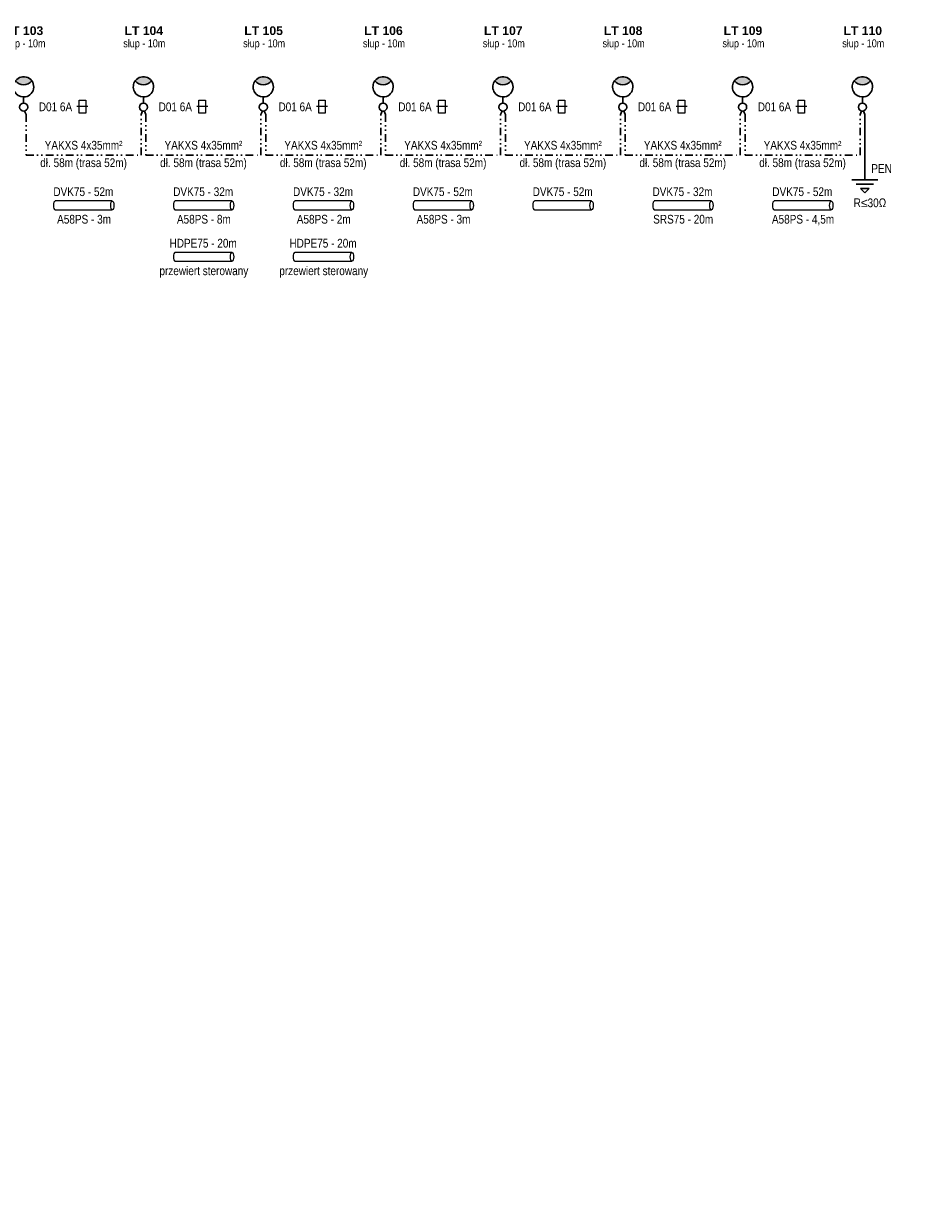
# Model space of a CAD drawing. Header units: metres. Extents: x 0 to 6498863, y 0 to 5963305.
# Tile 84 of 84: x 6498660 to 6498863, y 5962941 to 5963212. Entities that reach past the tile are written whole.
import ezdxf
from ezdxf import colors
from ezdxf.entities.mleader import LeaderData, LeaderLine
from ezdxf.enums import TextEntityAlignment as Align
from ezdxf.math import Vec2, Vec3

# ---------------------------------------------------------------- set-up
doc = ezdxf.new("R2010")
doc.units = ezdxf.units.M
doc.header["$MEASUREMENT"] = 0
doc.linetypes.add('DIVIDE', pattern=[1.25, 0.5, -0.25, 0, -0.25, 0, -0.25])
doc.layers.get('0').update_dxf_attribs({"color": 8, "linetype": 'CONTINUOUS', "lineweight": 13})
for name, color, linetype, lineweight in [('E_proj_opisy', 7, 'CONTINUOUS', 9), ('E_proj_ośw_latarnia 8650_obw. 100', 1, 'CONTINUOUS', 30), ('E_proj_urządzenia_obw. 100', 104, 'CONTINUOUS', 25)]:
    doc.layers.add(name, color=color, linetype=linetype, lineweight=lineweight)
doc.styles.add('Andy', font='arial.ttf', dxfattribs={"height": 2})
doc.styles.add('Andy 14', font='arial.ttf', dxfattribs={"height": 2.8})
doc.styles.add('Narrow', font='ARIALN.TTF', dxfattribs={"height": 2})

# ---------------------------------------------------------------- blocks, each defined once
blk = doc.blocks.new('oprawa drogi')
at = {"linetype": 'Continuous'}
blk.add_hatch(color=256, dxfattribs=at).paths.add_polyline_path([(1.86, 6.03, -0.499961), (-1.86, 6.03, -0.500018)])
for points in [[(0, 0.93, -1), (0, -0.93, -1), (0, 0.93), (0, 2.32, -1.618034), (1.86, 6.03, -0.618034), (0, 2.32)], [(-1.86, 6.03, 0.499961), (1.86, 6.03)]]:
    blk.add_lwpolyline(points, format="xyb", dxfattribs=at)
blk = doc.blocks.new('osłona rurowa')
at = {"linetype": 'Continuous', "lineweight": 13, "ltscale": 5}
for points in [[(-6.58, 1), (6.52, 1)], [(6.52, -1.01), (-6.58, -1.01)]]:
    blk.add_lwpolyline(points, dxfattribs=at)
at = {"linetype": 'Continuous', "lineweight": 13, "ltscale": 5, "extrusion": (0, 0, -1)}
blk.add_ellipse((-6.58, -0.01), major_axis=(0, -1), ratio=0.370043, dxfattribs=at)
blk.add_ellipse((6.52, -0.01), major_axis=(0, -1), ratio=0.370043, start_param=3.141593, end_param=6.283185, dxfattribs=at)
at = {"layer": 'E_proj_opisy', "style": 'Andy'}
for tag, p in [('OSŁONA', (-0.03, 3.13)), ('DŁUGOŚĆ', (-0.05, -1.43))]:
    blk.add_attdef(tag, text='', height=2, dxfattribs=at).set_placement(p, align=Align.MIDDLE_CENTER)

msp = doc.modelspace()

# ---------------------------------------------------------------- linework, layer by layer
at = {"layer": 'E_proj_urządzenia_obw. 100', "linetype": 'DIVIDE', "lineweight": 30, "ltscale": 3.5}
for p, q in [((6498686.8, 5963192.21), (6498686.49, 5963191.45)), ((6498714.27, 5963192.21), (6498713.95, 5963191.45)), ((6498741.73, 5963192.21), (6498741.42, 5963191.45)), ((6498769.2, 5963192.21), (6498768.88, 5963191.45)), ((6498796.66, 5963192.21), (6498796.35, 5963191.45)), ((6498824.13, 5963192.21), (6498823.81, 5963191.45)), ((6498851.59, 5963192.21), (6498851.28, 5963191.45))]:
    msp.add_line(p, q, dxfattribs=at)

# ---------------------------------------------------------------- block references
at = {"layer": 'E_proj_ośw_latarnia 8650_obw. 100', "xscale": -1}
for p in [(6498659.55, 5963193.12), (6498687.01, 5963193.12), (6498714.48, 5963193.12), (6498741.94, 5963193.12), (6498769.41, 5963193.12), (6498796.87, 5963193.12), (6498824.34, 5963193.12), (6498851.8, 5963193.12)]:
    msp.add_blockref('oprawa drogi', p, dxfattribs=at)

# ---------------------------------------------------------------- next in the draw order: leaders
at = {"layer": 'E_proj_ośw_latarnia 8650_obw. 100', "lineweight": 20}
ml = msp.add_multileader_mtext('Standard', dxfattribs=at)
ml.set_content('\\A1;{\\fArial|b1|i0|c238|p34;\\H0.35x; \\H2.85714x;LT 103}\\P{\\fArial Narrow|b0|i0|c0|p34;\\H0.9x;słup - \\fArial Narrow|b0|i0|c238|p34;10\\fArial Narrow|b0|i0|c0|p34;m}', color=256, style='Andy 14')
ml.set_leader_properties()
ml.build(insert=Vec2(0, 0))
ml.multileader.update_dxf_attribs({"has_text_frame": 1, "text_right_attachment_type": 6, "dogleg_length": 0.36, "arrow_head_size": 0.18})
ctx = ml.context
ctx.base_point, ctx.char_height, ctx.arrow_head_size, ctx.landing_gap_size, ctx.plane_origin = Vec3(6498654.13, 5963210.38), 2, 0.18, 0.8, Vec3(6498564.15, 5963432.42)
ctx.right_attachment = 6
notes = []
notes.append((ctx, [(0, (0, 0, 0), (0, 0), (1, 0), 1, [])]))
ctx.mtext.insert, ctx.mtext.defined_height, ctx.mtext.line_spacing_factor, ctx.mtext.flow_direction = Vec3(6498654.93, 5963211.63), 1.32, 0.9, 5
ctx.mtext.has_bg_fill, ctx.mtext.bg_color, ctx.mtext.bg_scale_factor, ctx.mtext.bg_transparency, ctx.mtext.use_window_bg_color = 1, -1073741824, 1.3, 0, 1
for ctx, leaders in notes:
    for number, flags, end, landing, length, lines in leaders:
        leader = LeaderData()
        leader.index, (leader.has_last_leader_line, leader.has_dogleg_vector, leader.attachment_direction) = number, flags
        leader.last_leader_point, leader.dogleg_vector, leader.dogleg_length = Vec3(end), Vec3(landing), length
        for number, points, colour, breaks in lines:
            line = LeaderLine()
            line.index, line.vertices, line.color, line.breaks = number, Vec3.list(points), colors.encode_raw_color(colour), breaks
            leader.lines.append(line)
        ctx.leaders.append(leader)

# ---------------------------------------------------------------- next in the draw order: linework, layer by layer
at = {"layer": 'E_proj_urządzenia_obw. 100', "linetype": 'DIVIDE', "lineweight": 30, "ltscale": 3.5}
msp.add_lwpolyline([(6498659.78, 5963192.22), (6498660.1, 5963191.46)], dxfattribs=at)

# ---------------------------------------------------------------- next in the draw order: leaders
at = {"layer": 'E_proj_ośw_latarnia 8650_obw. 100', "lineweight": 20}
ml = msp.add_multileader_mtext('Standard', dxfattribs=at)
ml.set_content('\\A1;{\\fArial|b1|i0|c238|p34;\\H0.35x; \\H2.85714x;LT 104}\\P{\\fArial Narrow|b0|i0|c0|p34;\\H0.9x;słup - \\fArial Narrow|b0|i0|c238|p34;10\\fArial Narrow|b0|i0|c0|p34;m}', color=256, style='Andy 14')
ml.set_leader_properties()
ml.build(insert=Vec2(0, 0))
ml.multileader.update_dxf_attribs({"has_text_frame": 1, "text_right_attachment_type": 6, "dogleg_length": 0.36, "arrow_head_size": 0.18})
ctx = ml.context
ctx.base_point, ctx.char_height, ctx.arrow_head_size, ctx.landing_gap_size, ctx.plane_origin = Vec3(6498681.59, 5963210.38), 2, 0.18, 0.8, Vec3(6498591.62, 5963432.42)
ctx.right_attachment = 6
notes = []
notes.append((ctx, [(0, (0, 0, 0), (0, 0), (1, 0), 1, [])]))
ctx.mtext.insert, ctx.mtext.defined_height, ctx.mtext.line_spacing_factor, ctx.mtext.flow_direction = Vec3(6498682.39, 5963211.63), 1.32, 0.9, 5
ctx.mtext.has_bg_fill, ctx.mtext.bg_color, ctx.mtext.bg_scale_factor, ctx.mtext.bg_transparency, ctx.mtext.use_window_bg_color = 1, -1073741824, 1.3, 0, 1
for ctx, leaders in notes:
    for number, flags, end, landing, length, lines in leaders:
        leader = LeaderData()
        leader.index, (leader.has_last_leader_line, leader.has_dogleg_vector, leader.attachment_direction) = number, flags
        leader.last_leader_point, leader.dogleg_vector, leader.dogleg_length = Vec3(end), Vec3(landing), length
        for number, points, colour, breaks in lines:
            line = LeaderLine()
            line.index, line.vertices, line.color, line.breaks = number, Vec3.list(points), colors.encode_raw_color(colour), breaks
            leader.lines.append(line)
        ctx.leaders.append(leader)

# ---------------------------------------------------------------- next in the draw order: linework, layer by layer
at = {"layer": 'E_proj_urządzenia_obw. 100', "linetype": 'Continuous', "ltscale": 0.1}
msp.add_line((6498674.27, 5963193.23), (6498671.77, 5963193.23), dxfattribs=at)
msp.add_lwpolyline([(6498673.77, 5963191.73), (6498672.27, 5963191.73), (6498672.27, 5963194.73), (6498673.77, 5963194.73)], close=True, dxfattribs=at)
at = {"layer": 'E_proj_urządzenia_obw. 100', "linetype": 'DIVIDE', "lineweight": 30, "ltscale": 3.5}
for points in [[(6498687.25, 5963192.22), (6498687.56, 5963191.46)], [(6498660.1, 5963191.46), (6498660.1, 5963182.08), (6498686.49, 5963182.08), (6498686.49, 5963191.45)]]:
    msp.add_lwpolyline(points, dxfattribs=at)

# ---------------------------------------------------------------- next in the draw order: texts
at = {"layer": 'E_proj_urządzenia_obw. 100', "insert": (6498666.85, 5963193.17), "char_height": 2, "attachment_point": 5, "style": 'Narrow'}
msp.add_mtext('D01 6A', dxfattribs=at)

# ---------------------------------------------------------------- next in the draw order: leaders
at = {"layer": 'E_proj_ośw_latarnia 8650_obw. 100', "lineweight": 20}
ml = msp.add_multileader_mtext('Standard', dxfattribs=at)
ml.set_content('\\A1;{\\fArial|b1|i0|c238|p34;\\H0.35x; \\H2.85714x;LT 105}\\P{\\fArial Narrow|b0|i0|c0|p34;\\H0.9x;słup - \\fArial Narrow|b0|i0|c238|p34;10\\fArial Narrow|b0|i0|c0|p34;m}', color=256, style='Andy 14')
ml.set_leader_properties()
ml.build(insert=Vec2(0, 0))
ml.multileader.update_dxf_attribs({"has_text_frame": 1, "text_right_attachment_type": 6, "dogleg_length": 0.36, "arrow_head_size": 0.18})
ctx = ml.context
ctx.base_point, ctx.char_height, ctx.arrow_head_size, ctx.landing_gap_size, ctx.plane_origin = Vec3(6498709.06, 5963210.38), 2, 0.18, 0.8, Vec3(6498619.08, 5963432.42)
ctx.right_attachment = 6
notes = []
notes.append((ctx, [(0, (0, 0, 0), (0, 0), (1, 0), 1, [])]))
ctx.mtext.insert, ctx.mtext.defined_height, ctx.mtext.line_spacing_factor, ctx.mtext.flow_direction = Vec3(6498709.86, 5963211.63), 1.32, 0.9, 5
ctx.mtext.has_bg_fill, ctx.mtext.bg_color, ctx.mtext.bg_scale_factor, ctx.mtext.bg_transparency, ctx.mtext.use_window_bg_color = 1, -1073741824, 1.3, 0, 1
for ctx, leaders in notes:
    for number, flags, end, landing, length, lines in leaders:
        leader = LeaderData()
        leader.index, (leader.has_last_leader_line, leader.has_dogleg_vector, leader.attachment_direction) = number, flags
        leader.last_leader_point, leader.dogleg_vector, leader.dogleg_length = Vec3(end), Vec3(landing), length
        for number, points, colour, breaks in lines:
            line = LeaderLine()
            line.index, line.vertices, line.color, line.breaks = number, Vec3.list(points), colors.encode_raw_color(colour), breaks
            leader.lines.append(line)
        ctx.leaders.append(leader)

# ---------------------------------------------------------------- next in the draw order: linework, layer by layer
at = {"layer": 'E_proj_urządzenia_obw. 100', "linetype": 'Continuous', "ltscale": 0.1}
msp.add_line((6498701.74, 5963193.23), (6498699.24, 5963193.23), dxfattribs=at)
msp.add_lwpolyline([(6498701.24, 5963191.73), (6498699.74, 5963191.73), (6498699.74, 5963194.73), (6498701.24, 5963194.73)], close=True, dxfattribs=at)
at = {"layer": 'E_proj_urządzenia_obw. 100', "linetype": 'DIVIDE', "lineweight": 30, "ltscale": 3.5}
for points in [[(6498714.71, 5963192.22), (6498715.03, 5963191.46)], [(6498687.56, 5963191.46), (6498687.56, 5963182.08), (6498713.95, 5963182.08), (6498713.95, 5963191.45)]]:
    msp.add_lwpolyline(points, dxfattribs=at)

# ---------------------------------------------------------------- next in the draw order: texts
at = {"layer": 'E_proj_urządzenia_obw. 100', "insert": (6498694.31, 5963193.17), "char_height": 2, "attachment_point": 5, "style": 'Narrow'}
msp.add_mtext('D01 6A', dxfattribs=at)

# ---------------------------------------------------------------- next in the draw order: leaders
at = {"layer": 'E_proj_ośw_latarnia 8650_obw. 100', "lineweight": 20}
ml = msp.add_multileader_mtext('Standard', dxfattribs=at)
ml.set_content('\\A1;{\\fArial|b1|i0|c238|p34;\\H0.35x; \\H2.85714x;LT 106}\\P{\\fArial Narrow|b0|i0|c0|p34;\\H0.9x;słup - \\fArial Narrow|b0|i0|c238|p34;10\\fArial Narrow|b0|i0|c0|p34;m}', color=256, style='Andy 14')
ml.set_leader_properties()
ml.build(insert=Vec2(0, 0))
ml.multileader.update_dxf_attribs({"has_text_frame": 1, "text_right_attachment_type": 6, "dogleg_length": 0.36, "arrow_head_size": 0.18})
ctx = ml.context
ctx.base_point, ctx.char_height, ctx.arrow_head_size, ctx.landing_gap_size, ctx.plane_origin = Vec3(6498736.52, 5963210.38), 2, 0.18, 0.8, Vec3(6498646.55, 5963432.42)
ctx.right_attachment = 6
notes = []
notes.append((ctx, [(0, (0, 0, 0), (0, 0), (1, 0), 1, [])]))
ctx.mtext.insert, ctx.mtext.defined_height, ctx.mtext.line_spacing_factor, ctx.mtext.flow_direction = Vec3(6498737.32, 5963211.63), 1.32, 0.9, 5
ctx.mtext.has_bg_fill, ctx.mtext.bg_color, ctx.mtext.bg_scale_factor, ctx.mtext.bg_transparency, ctx.mtext.use_window_bg_color = 1, -1073741824, 1.3, 0, 1
for ctx, leaders in notes:
    for number, flags, end, landing, length, lines in leaders:
        leader = LeaderData()
        leader.index, (leader.has_last_leader_line, leader.has_dogleg_vector, leader.attachment_direction) = number, flags
        leader.last_leader_point, leader.dogleg_vector, leader.dogleg_length = Vec3(end), Vec3(landing), length
        for number, points, colour, breaks in lines:
            line = LeaderLine()
            line.index, line.vertices, line.color, line.breaks = number, Vec3.list(points), colors.encode_raw_color(colour), breaks
            leader.lines.append(line)
        ctx.leaders.append(leader)

# ---------------------------------------------------------------- next in the draw order: linework, layer by layer
at = {"layer": 'E_proj_urządzenia_obw. 100', "linetype": 'Continuous', "ltscale": 0.1}
msp.add_line((6498729.2, 5963193.23), (6498726.7, 5963193.23), dxfattribs=at)
msp.add_lwpolyline([(6498728.7, 5963191.73), (6498727.2, 5963191.73), (6498727.2, 5963194.73), (6498728.7, 5963194.73)], close=True, dxfattribs=at)
at = {"layer": 'E_proj_urządzenia_obw. 100', "linetype": 'DIVIDE', "lineweight": 30, "ltscale": 3.5}
for points in [[(6498742.18, 5963192.22), (6498742.49, 5963191.46)], [(6498715.03, 5963191.46), (6498715.03, 5963182.08), (6498741.42, 5963182.08), (6498741.42, 5963191.45)]]:
    msp.add_lwpolyline(points, dxfattribs=at)

# ---------------------------------------------------------------- next in the draw order: texts
at = {"layer": 'E_proj_urządzenia_obw. 100', "insert": (6498721.78, 5963193.17), "char_height": 2, "attachment_point": 5, "style": 'Narrow'}
msp.add_mtext('D01 6A', dxfattribs=at)

# ---------------------------------------------------------------- next in the draw order: leaders
at = {"layer": 'E_proj_ośw_latarnia 8650_obw. 100', "lineweight": 20}
ml = msp.add_multileader_mtext('Standard', dxfattribs=at)
ml.set_content('\\A1;{\\fArial|b1|i0|c238|p34;\\H0.35x; \\H2.85714x;LT 107}\\P{\\fArial Narrow|b0|i0|c0|p34;\\H0.9x;słup - \\fArial Narrow|b0|i0|c238|p34;10\\fArial Narrow|b0|i0|c0|p34;m}', color=256, style='Andy 14')
ml.set_leader_properties()
ml.build(insert=Vec2(0, 0))
ml.multileader.update_dxf_attribs({"has_text_frame": 1, "text_right_attachment_type": 6, "dogleg_length": 0.36, "arrow_head_size": 0.18})
ctx = ml.context
ctx.base_point, ctx.char_height, ctx.arrow_head_size, ctx.landing_gap_size, ctx.plane_origin = Vec3(6498763.99, 5963210.38), 2, 0.18, 0.8, Vec3(6498674.01, 5963432.42)
ctx.right_attachment = 6
notes = []
notes.append((ctx, [(0, (0, 0, 0), (0, 0), (1, 0), 1, [])]))
ctx.mtext.insert, ctx.mtext.defined_height, ctx.mtext.line_spacing_factor, ctx.mtext.flow_direction = Vec3(6498764.79, 5963211.63), 1.32, 0.9, 5
ctx.mtext.has_bg_fill, ctx.mtext.bg_color, ctx.mtext.bg_scale_factor, ctx.mtext.bg_transparency, ctx.mtext.use_window_bg_color = 1, -1073741824, 1.3, 0, 1
for ctx, leaders in notes:
    for number, flags, end, landing, length, lines in leaders:
        leader = LeaderData()
        leader.index, (leader.has_last_leader_line, leader.has_dogleg_vector, leader.attachment_direction) = number, flags
        leader.last_leader_point, leader.dogleg_vector, leader.dogleg_length = Vec3(end), Vec3(landing), length
        for number, points, colour, breaks in lines:
            line = LeaderLine()
            line.index, line.vertices, line.color, line.breaks = number, Vec3.list(points), colors.encode_raw_color(colour), breaks
            leader.lines.append(line)
        ctx.leaders.append(leader)

# ---------------------------------------------------------------- next in the draw order: linework, layer by layer
at = {"layer": 'E_proj_urządzenia_obw. 100', "linetype": 'Continuous', "ltscale": 0.1}
msp.add_line((6498756.67, 5963193.23), (6498754.17, 5963193.23), dxfattribs=at)
msp.add_lwpolyline([(6498756.17, 5963191.73), (6498754.67, 5963191.73), (6498754.67, 5963194.73), (6498756.17, 5963194.73)], close=True, dxfattribs=at)
at = {"layer": 'E_proj_urządzenia_obw. 100', "linetype": 'DIVIDE', "lineweight": 30, "ltscale": 3.5}
for points in [[(6498769.64, 5963192.22), (6498769.96, 5963191.46)], [(6498742.49, 5963191.46), (6498742.49, 5963182.08), (6498768.88, 5963182.08), (6498768.88, 5963191.45)]]:
    msp.add_lwpolyline(points, dxfattribs=at)

# ---------------------------------------------------------------- next in the draw order: texts
at = {"layer": 'E_proj_urządzenia_obw. 100', "insert": (6498749.24, 5963193.17), "char_height": 2, "attachment_point": 5, "style": 'Narrow'}
msp.add_mtext('D01 6A', dxfattribs=at)

# ---------------------------------------------------------------- next in the draw order: leaders
at = {"layer": 'E_proj_ośw_latarnia 8650_obw. 100', "lineweight": 20}
ml = msp.add_multileader_mtext('Standard', dxfattribs=at)
ml.set_content('\\A1;{\\fArial|b1|i0|c238|p34;\\H0.35x; \\H2.85714x;LT 108}\\P{\\fArial Narrow|b0|i0|c0|p34;\\H0.9x;słup - \\fArial Narrow|b0|i0|c238|p34;10\\fArial Narrow|b0|i0|c0|p34;m}', color=256, style='Andy 14')
ml.set_leader_properties()
ml.build(insert=Vec2(0, 0))
ml.multileader.update_dxf_attribs({"has_text_frame": 1, "text_right_attachment_type": 6, "dogleg_length": 0.36, "arrow_head_size": 0.18})
ctx = ml.context
ctx.base_point, ctx.char_height, ctx.arrow_head_size, ctx.landing_gap_size, ctx.plane_origin = Vec3(6498791.45, 5963210.38), 2, 0.18, 0.8, Vec3(6498701.48, 5963432.42)
ctx.right_attachment = 6
notes = []
notes.append((ctx, [(0, (0, 0, 0), (0, 0), (1, 0), 1, [])]))
ctx.mtext.insert, ctx.mtext.defined_height, ctx.mtext.line_spacing_factor, ctx.mtext.flow_direction = Vec3(6498792.25, 5963211.63), 1.32, 0.9, 5
ctx.mtext.has_bg_fill, ctx.mtext.bg_color, ctx.mtext.bg_scale_factor, ctx.mtext.bg_transparency, ctx.mtext.use_window_bg_color = 1, -1073741824, 1.3, 0, 1
for ctx, leaders in notes:
    for number, flags, end, landing, length, lines in leaders:
        leader = LeaderData()
        leader.index, (leader.has_last_leader_line, leader.has_dogleg_vector, leader.attachment_direction) = number, flags
        leader.last_leader_point, leader.dogleg_vector, leader.dogleg_length = Vec3(end), Vec3(landing), length
        for number, points, colour, breaks in lines:
            line = LeaderLine()
            line.index, line.vertices, line.color, line.breaks = number, Vec3.list(points), colors.encode_raw_color(colour), breaks
            leader.lines.append(line)
        ctx.leaders.append(leader)

# ---------------------------------------------------------------- next in the draw order: linework, layer by layer
at = {"layer": 'E_proj_urządzenia_obw. 100', "linetype": 'Continuous', "ltscale": 0.1}
msp.add_line((6498784.13, 5963193.23), (6498781.63, 5963193.23), dxfattribs=at)
msp.add_lwpolyline([(6498783.63, 5963191.73), (6498782.13, 5963191.73), (6498782.13, 5963194.73), (6498783.63, 5963194.73)], close=True, dxfattribs=at)
at = {"layer": 'E_proj_urządzenia_obw. 100', "linetype": 'DIVIDE', "lineweight": 30, "ltscale": 3.5}
for points in [[(6498797.11, 5963192.22), (6498797.42, 5963191.46)], [(6498769.96, 5963191.46), (6498769.96, 5963182.08), (6498796.35, 5963182.08), (6498796.35, 5963191.45)]]:
    msp.add_lwpolyline(points, dxfattribs=at)

# ---------------------------------------------------------------- next in the draw order: texts
at = {"layer": 'E_proj_urządzenia_obw. 100', "insert": (6498776.71, 5963193.17), "char_height": 2, "attachment_point": 5, "style": 'Narrow'}
msp.add_mtext('D01 6A', dxfattribs=at)

# ---------------------------------------------------------------- next in the draw order: leaders
at = {"layer": 'E_proj_ośw_latarnia 8650_obw. 100', "lineweight": 20}
ml = msp.add_multileader_mtext('Standard', dxfattribs=at)
ml.set_content('\\A1;{\\fArial|b1|i0|c238|p34;\\H0.35x; \\H2.85714x;LT 109}\\P{\\fArial Narrow|b0|i0|c0|p34;\\H0.9x;słup - \\fArial Narrow|b0|i0|c238|p34;10\\fArial Narrow|b0|i0|c0|p34;m}', color=256, style='Andy 14')
ml.set_leader_properties()
ml.build(insert=Vec2(0, 0))
ml.multileader.update_dxf_attribs({"has_text_frame": 1, "text_right_attachment_type": 6, "dogleg_length": 0.36, "arrow_head_size": 0.18})
ctx = ml.context
ctx.base_point, ctx.char_height, ctx.arrow_head_size, ctx.landing_gap_size, ctx.plane_origin = Vec3(6498818.92, 5963210.38), 2, 0.18, 0.8, Vec3(6498728.94, 5963432.42)
ctx.right_attachment = 6
notes = []
notes.append((ctx, [(0, (0, 0, 0), (0, 0), (1, 0), 1, [])]))
ctx.mtext.insert, ctx.mtext.defined_height, ctx.mtext.line_spacing_factor, ctx.mtext.flow_direction = Vec3(6498819.72, 5963211.63), 1.32, 0.9, 5
ctx.mtext.has_bg_fill, ctx.mtext.bg_color, ctx.mtext.bg_scale_factor, ctx.mtext.bg_transparency, ctx.mtext.use_window_bg_color = 1, -1073741824, 1.3, 0, 1
for ctx, leaders in notes:
    for number, flags, end, landing, length, lines in leaders:
        leader = LeaderData()
        leader.index, (leader.has_last_leader_line, leader.has_dogleg_vector, leader.attachment_direction) = number, flags
        leader.last_leader_point, leader.dogleg_vector, leader.dogleg_length = Vec3(end), Vec3(landing), length
        for number, points, colour, breaks in lines:
            line = LeaderLine()
            line.index, line.vertices, line.color, line.breaks = number, Vec3.list(points), colors.encode_raw_color(colour), breaks
            leader.lines.append(line)
        ctx.leaders.append(leader)

# ---------------------------------------------------------------- next in the draw order: linework, layer by layer
at = {"layer": 'E_proj_urządzenia_obw. 100', "linetype": 'Continuous', "ltscale": 0.1}
msp.add_line((6498811.6, 5963193.23), (6498809.1, 5963193.23), dxfattribs=at)
msp.add_lwpolyline([(6498811.1, 5963191.73), (6498809.6, 5963191.73), (6498809.6, 5963194.73), (6498811.1, 5963194.73)], close=True, dxfattribs=at)
at = {"layer": 'E_proj_urządzenia_obw. 100', "linetype": 'DIVIDE', "lineweight": 30, "ltscale": 3.5}
for points in [[(6498824.57, 5963192.22), (6498824.89, 5963191.46)], [(6498797.42, 5963191.46), (6498797.42, 5963182.08), (6498823.81, 5963182.08), (6498823.81, 5963191.45)]]:
    msp.add_lwpolyline(points, dxfattribs=at)

# ---------------------------------------------------------------- next in the draw order: texts
at = {"layer": 'E_proj_urządzenia_obw. 100', "insert": (6498804.17, 5963193.17), "char_height": 2, "attachment_point": 5, "style": 'Narrow'}
msp.add_mtext('D01 6A', dxfattribs=at)

# ---------------------------------------------------------------- next in the draw order: leaders
at = {"layer": 'E_proj_ośw_latarnia 8650_obw. 100', "lineweight": 20}
ml = msp.add_multileader_mtext('Standard', dxfattribs=at)
ml.set_content('\\A1;{\\fArial|b1|i0|c238|p34;\\H0.35x; \\H2.85714x;LT 110}\\P{\\fArial Narrow|b0|i0|c0|p34;\\H0.9x;słup - \\fArial Narrow|b0|i0|c238|p34;10\\fArial Narrow|b0|i0|c0|p34;m}', color=256, style='Andy 14')
ml.set_leader_properties()
ml.build(insert=Vec2(0, 0))
ml.multileader.update_dxf_attribs({"has_text_frame": 1, "text_right_attachment_type": 6, "dogleg_length": 0.36, "arrow_head_size": 0.18})
ctx = ml.context
ctx.base_point, ctx.char_height, ctx.arrow_head_size, ctx.landing_gap_size, ctx.plane_origin = Vec3(6498846.38, 5963210.38), 2, 0.18, 0.8, Vec3(6498756.41, 5963432.42)
ctx.right_attachment = 6
notes = []
notes.append((ctx, [(0, (0, 0, 0), (0, 0), (1, 0), 1, [])]))
ctx.mtext.insert, ctx.mtext.defined_height, ctx.mtext.line_spacing_factor, ctx.mtext.flow_direction = Vec3(6498847.18, 5963211.63), 1.32, 0.9, 5
ctx.mtext.has_bg_fill, ctx.mtext.bg_color, ctx.mtext.bg_scale_factor, ctx.mtext.bg_transparency, ctx.mtext.use_window_bg_color = 1, -1073741824, 1.3, 0, 1
for ctx, leaders in notes:
    for number, flags, end, landing, length, lines in leaders:
        leader = LeaderData()
        leader.index, (leader.has_last_leader_line, leader.has_dogleg_vector, leader.attachment_direction) = number, flags
        leader.last_leader_point, leader.dogleg_vector, leader.dogleg_length = Vec3(end), Vec3(landing), length
        for number, points, colour, breaks in lines:
            line = LeaderLine()
            line.index, line.vertices, line.color, line.breaks = number, Vec3.list(points), colors.encode_raw_color(colour), breaks
            leader.lines.append(line)
        ctx.leaders.append(leader)

# ---------------------------------------------------------------- next in the draw order: linework, layer by layer
at = {"layer": 'E_proj_urządzenia_obw. 100', "linetype": 'Continuous', "ltscale": 0.1}
msp.add_line((6498839.06, 5963193.23), (6498836.56, 5963193.23), dxfattribs=at)
at = {"layer": 'E_proj_urządzenia_obw. 100', "lineweight": 30, "ltscale": 3.5}
for p, q in [((6498852.35, 5963191.46), (6498852.35, 5963176.45)), ((6498852.35, 5963176.45), (6498849.35, 5963176.45)), ((6498852.35, 5963176.45), (6498855.35, 5963176.45)), ((6498854.35, 5963175.45), (6498850.35, 5963175.45)), ((6498851.35, 5963174.45), (6498852.35, 5963173.45)), ((6498853.35, 5963174.45), (6498851.35, 5963174.45)), ((6498852.35, 5963173.45), (6498853.35, 5963174.45))]:
    msp.add_line(p, q, dxfattribs=at)
at = {"layer": 'E_proj_urządzenia_obw. 100', "linetype": 'Continuous', "ltscale": 0.1}
msp.add_lwpolyline([(6498838.56, 5963191.73), (6498837.06, 5963191.73), (6498837.06, 5963194.73), (6498838.56, 5963194.73)], close=True, dxfattribs=at)
at = {"layer": 'E_proj_urządzenia_obw. 100', "linetype": 'DIVIDE', "lineweight": 30, "ltscale": 3.5}
for points in [[(6498852.04, 5963192.22), (6498852.35, 5963191.46)], [(6498824.89, 5963191.46), (6498824.89, 5963182.08), (6498851.28, 5963182.08), (6498851.28, 5963191.45)]]:
    msp.add_lwpolyline(points, dxfattribs=at)

# ---------------------------------------------------------------- next in the draw order: block references
at = {"layer": 'E_proj_urządzenia_obw. 100'}
ref = msp.add_blockref('osłona rurowa', (6498673.29, 5963170.61), dxfattribs=dict(at, xscale=-1))
ref.add_attrib('OSŁONA', 'DVK75 - 52m', dxfattribs={"layer": '0', "height": 2, "style": 'Narrow'}).set_placement((6498673.24, 5963173.74), align=Align.MIDDLE_CENTER)
ref.add_attrib('DŁUGOŚĆ', 'A58PS - 3m', dxfattribs={"layer": '0', "height": 2, "style": 'Narrow'}).set_placement((6498673.4, 5963167.43), align=Align.MIDDLE_CENTER)
ref = msp.add_blockref('osłona rurowa', (6498700.76, 5963170.61), dxfattribs=dict(at, xscale=-1))
ref.add_attrib('OSŁONA', 'DVK75 - 32m', dxfattribs={"layer": '0', "height": 2, "style": 'Narrow'}).set_placement((6498700.7, 5963173.74), align=Align.MIDDLE_CENTER)
ref.add_attrib('DŁUGOŚĆ', 'A58PS - 8m', dxfattribs={"layer": '0', "height": 2, "style": 'Narrow'}).set_placement((6498700.86, 5963167.43), align=Align.MIDDLE_CENTER)
ref = msp.add_blockref('osłona rurowa', (6498728.22, 5963170.61), dxfattribs=dict(at, xscale=-1))
ref.add_attrib('OSŁONA', 'DVK75 - 32m', dxfattribs={"layer": '0', "height": 2, "style": 'Narrow'}).set_placement((6498728.17, 5963173.74), align=Align.MIDDLE_CENTER)
ref.add_attrib('DŁUGOŚĆ', 'A58PS - 2m', dxfattribs={"layer": '0', "height": 2, "style": 'Narrow'}).set_placement((6498728.33, 5963167.43), align=Align.MIDDLE_CENTER)
ref = msp.add_blockref('osłona rurowa', (6498755.69, 5963170.61), dxfattribs=dict(at, xscale=-1))
ref.add_attrib('OSŁONA', 'DVK75 - 52m', dxfattribs={"layer": '0', "height": 2, "style": 'Narrow'}).set_placement((6498755.63, 5963173.74), align=Align.MIDDLE_CENTER)
ref.add_attrib('DŁUGOŚĆ', 'A58PS - 3m', dxfattribs={"layer": '0', "height": 2, "style": 'Narrow'}).set_placement((6498755.79, 5963167.43), align=Align.MIDDLE_CENTER)
ref = msp.add_blockref('osłona rurowa', (6498783.15, 5963170.61), dxfattribs=dict(at, xscale=-1))
ref.add_attrib('OSŁONA', 'DVK75 - 52m', dxfattribs={"layer": '0', "height": 2, "style": 'Narrow'}).set_placement((6498783.1, 5963173.74), align=Align.MIDDLE_CENTER)
ref = msp.add_blockref('osłona rurowa', (6498810.62, 5963170.61), dxfattribs=dict(at, xscale=-1))
ref.add_attrib('OSŁONA', 'DVK75 - 32m', dxfattribs={"layer": '0', "height": 2, "style": 'Narrow'}).set_placement((6498810.56, 5963173.74), align=Align.MIDDLE_CENTER)
ref.add_attrib('DŁUGOŚĆ', 'SRS75 - 20m', dxfattribs={"layer": '0', "height": 2, "style": 'Narrow'}).set_placement((6498810.72, 5963167.43), align=Align.MIDDLE_CENTER)
ref = msp.add_blockref('osłona rurowa', (6498838.08, 5963170.61), dxfattribs=dict(at, xscale=-1))
ref.add_attrib('OSŁONA', 'DVK75 - 52m', dxfattribs={"layer": '0', "height": 2, "style": 'Narrow'}).set_placement((6498838.03, 5963173.74), align=Align.MIDDLE_CENTER)
ref.add_attrib('DŁUGOŚĆ', 'A58PS - 4,5m', dxfattribs={"layer": '0', "height": 2, "style": 'Narrow'}).set_placement((6498838.19, 5963167.43), align=Align.MIDDLE_CENTER)
ref = msp.add_blockref('osłona rurowa', (6498700.76, 5963158.81), dxfattribs=dict(at, xscale=-1))
ref.add_attrib('OSŁONA', 'HDPE75 - 20m', dxfattribs={"layer": '0', "height": 2, "style": 'Narrow'}).set_placement((6498700.7, 5963161.94), align=Align.MIDDLE_CENTER)
ref.add_attrib('DŁUGOŚĆ', 'przewiert sterowany', dxfattribs={"layer": '0', "height": 2, "style": 'Narrow'}).set_placement((6498700.86, 5963155.62), align=Align.MIDDLE_CENTER)
ref = msp.add_blockref('osłona rurowa', (6498728.22, 5963158.81), dxfattribs=dict(at, xscale=-1))
ref.add_attrib('OSŁONA', 'HDPE75 - 20m', dxfattribs={"layer": '0', "height": 2, "style": 'Narrow'}).set_placement((6498728.17, 5963161.94), align=Align.MIDDLE_CENTER)
ref.add_attrib('DŁUGOŚĆ', 'przewiert sterowany', dxfattribs={"layer": '0', "height": 2, "style": 'Narrow'}).set_placement((6498728.33, 5963155.62), align=Align.MIDDLE_CENTER)

# ---------------------------------------------------------------- next in the draw order: texts
at = {"layer": 'E_proj_urządzenia_obw. 100', "insert": (6498831.64, 5963193.17), "char_height": 2, "attachment_point": 5, "style": 'Narrow'}
msp.add_mtext('D01 6A', dxfattribs=at)
at = {"layer": 'E_proj_urządzenia_obw. 100', "char_height": 2, "style": 'Narrow'}
for s, insert, attachment_point, line_spacing_factor in [('YAKXS 4x35mm²\\Pdł. 58m (trasa 52m)', (6498673.29, 5963182.08), 5, 1.2), ('YAKXS 4x35mm²\\Pdł. 58m (trasa 52m)', (6498700.76, 5963182.08), 5, 1.2), ('YAKXS 4x35mm²\\Pdł. 58m (trasa 52m)', (6498728.22, 5963182.08), 5, 1.2), ('YAKXS 4x35mm²\\Pdł. 58m (trasa 52m)', (6498755.69, 5963182.08), 5, 1.2), ('YAKXS 4x35mm²\\Pdł. 58m (trasa 52m)', (6498783.15, 5963182.08), 5, 1.2), ('YAKXS 4x35mm²\\Pdł. 58m (trasa 52m)', (6498810.62, 5963182.08), 5, 1.2), ('YAKXS 4x35mm²\\Pdł. 58m (trasa 52m)', (6498838.08, 5963182.08), 5, 1.2), ('PEN', (6498858.55, 5963179.05), 6, 1.3), ('R≤30Ω', (6498857.27, 5963171.18), 6, 1.3)]:
    msp.add_mtext(s, dxfattribs=dict(at, insert=insert, attachment_point=attachment_point, line_spacing_factor=line_spacing_factor))

doc.saveas('drawing.dxf')
